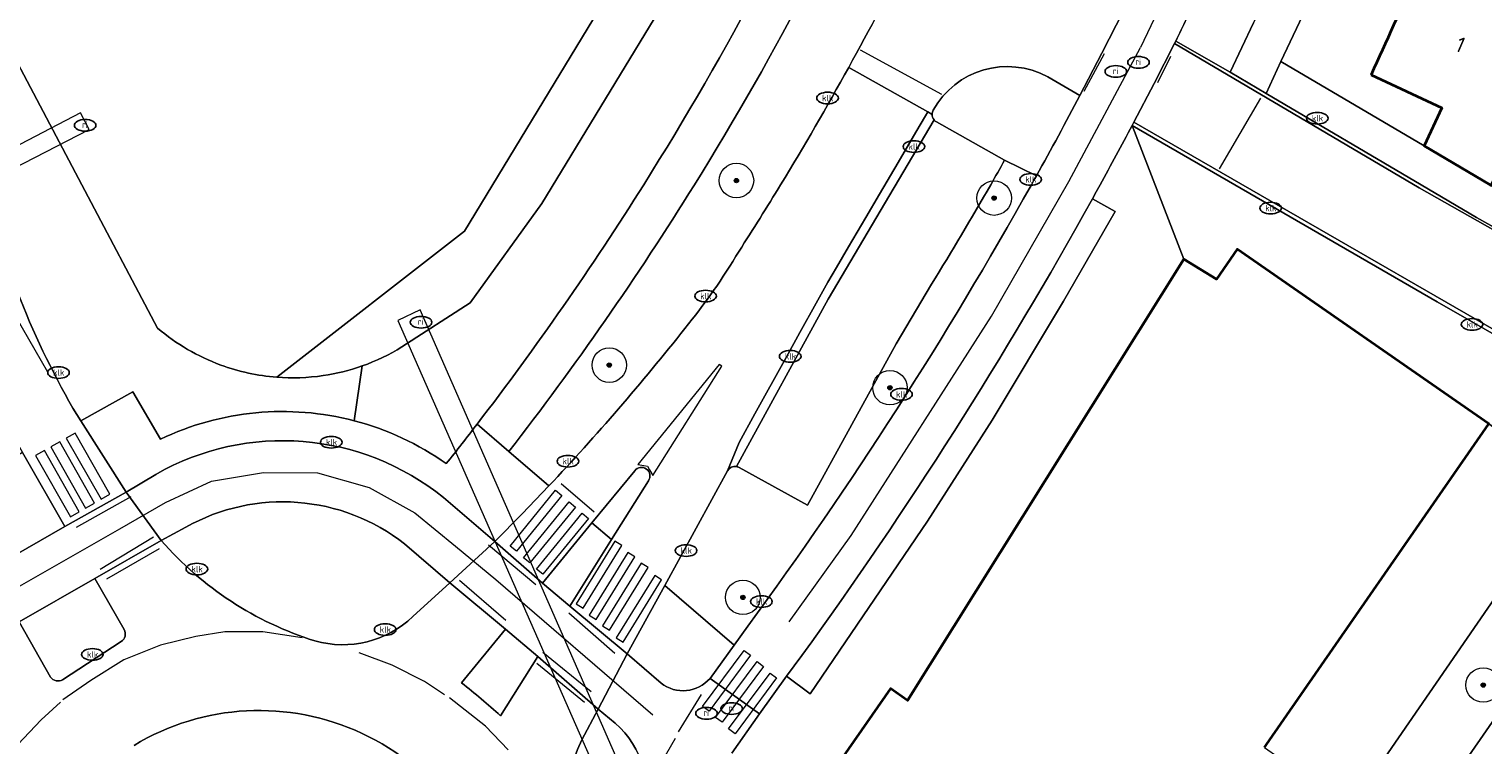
# Model space of a CAD drawing. Header units: metres. Extents: x 103671 to 105190, y 427150 to 429171.
# Tile 46 of 256: x 104154 to 104238, y 427468 to 427509. Entities that reach past the tile are written whole.
import ezdxf
from ezdxf.enums import TextEntityAlignment as Align

# ---------------------------------------------------------------- set-up
doc = ezdxf.new("R2010")
doc.units = ezdxf.units.M
for name, color, linetype, lineweight in [('B-WE-GR-BOOM-S', 253, 'Continuous', 25), ('B-WE-GR-HAAG-GV', 253, 'Continuous', 13), ('B-WE-IE-MEUBILAIR-S', 253, 'Continuous', 25), ('B-WE-IE-TERREINAFSCHEIDING_KUNSTMATIG_MUUR-G', 253, 'IE-TERREINAFSCHEIDING_KUNSTMATIG-SO', 18), ('B-WE-KW-KUNSTWERK_DUIKER-GV', 253, 'Continuous', 18), ('B-WE-OG-BEBOUWING-GV', 253, 'Continuous', 35), ('B-WE-OG-BEBOUWING-T18', 7, 'Continuous', 18), ('B-WE-OG-TERREIN_BEGROEID-GV', 253, 'Continuous', 18), ('B-WE-OG-TERREIN_ERF-GV', 253, 'Continuous', 18), ('B-WE-OG-WATER_SLOOT-GV', 253, 'Continuous', 18), ('B-WE-VH-GESLOTENVERHARDING_ASFALT-GV', 253, 'Continuous', 18), ('B-WE-VH-ONVERHARD_ZAND-GV', 253, 'Continuous', 18), ('B-WE-VH-OPENVERHARDING-GV', 253, 'Continuous', 18), ('B-WE-VH-OPENVERHARDING_BETONSTRAATSTEEN-GV', 253, 'Continuous', 18), ('B-WE-VH-OPENVERHARDING_TEGEL-GV', 253, 'Continuous', 18), ('B-WE-VW-MARKERING_PICTOGRAM-G', 253, 'Continuous', 18)]:
    doc.layers.add(name, color=color, linetype=linetype, lineweight=lineweight)
doc.styles.add('NLCS-ISO', font='NLCS-ISO.ttf')
doc.styles.add('NLCS-ISO-M500-T18', font='NLCS-ISO.ttf', dxfattribs={"height": 0.9})
doc.linetypes.add('IE-TERREINAFSCHEIDING_KUNSTMATIG-SO', pattern='A,4,[82,NLCS.SHX,S=0.75,R=90,X=0,Y=0],4,-2', length=10)

# ---------------------------------------------------------------- blocks, each defined once
blk = doc.blocks.new('SIE-MEUBILAIR_PUT_KOLK-SO')
blk.add_ellipse((0, 0), major_axis=(1.25, 0), ratio=0.54)
at = {"style": 'NLCS-ISO'}
blk.add_text('klk', height=0.75, dxfattribs=at).set_placement((0.03, 0), align=Align.MIDDLE_CENTER)
blk = doc.blocks.new('SIE-MEUBILAIR_PUT_RIOOLPUT-SO')
blk.add_ellipse((0, 0), major_axis=(1.25, 0), ratio=0.54)
at = {"style": 'NLCS-ISO'}
blk.add_text('ri', height=0.75, dxfattribs=at).set_placement((-0.04, 0.07), align=Align.MIDDLE_CENTER)
blk = doc.blocks.new('SGR-BOOM_GBKN-SO')
at = {"linetype": 'ByBlock', "lineweight": 18}
h = blk.add_hatch(color=0, dxfattribs=at)
h.dxf.hatch_style = 1
edge = h.paths.add_edge_path()
edge.add_arc((0, 0), 0.25, 0, 360)
at = {"color": 0, "linetype": 'ByBlock', "lineweight": 18}
for radius in [2, 0.25]:
    blk.add_circle((0, 0), radius, dxfattribs=at)
at = {"color": 0, "linetype": 'ByBlock', "lineweight": 18, "style": 'NLCS-ISO'}
blk.add_attdef('SOORT', (2.5, 0), '', height=1.5, dxfattribs=at)

msp = doc.modelspace()

# ---------------------------------------------------------------- linework, layer by layer
at = {"layer": 'B-WE-GR-HAAG-GV', "flags": 128}
msp.add_lwpolyline([(104245.574, 427480.931), (104243.08, 427482.697), (104230.175, 427463.966), (104233.398, 427461.726), (104233.533, 427461.92), (104244.831, 427478.21)], dxfattribs=at)
at = {"layer": 'B-WE-IE-TERREINAFSCHEIDING_KUNSTMATIG_MUUR-G'}
msp.add_lwpolyline([(104226.146, 427507.136, 0.109876), (104243.994, 427584.577)], format="xyb", dxfattribs=at)
at = {"layer": 'B-WE-IE-TERREINAFSCHEIDING_KUNSTMATIG_MUUR-G', "flags": 128}
msp.add_lwpolyline([(104234.441, 427502.248), (104226.146, 427507.136)], dxfattribs=at)
at = {"layer": 'B-WE-KW-KUNSTWERK_DUIKER-GV', "flags": 128}
for points in [[(104156.654, 427504.173), (104119.607, 427484.834), (104120.022, 427484.083), (104157.161, 427503.198)], [(104176.312, 427492.754), (104175.022, 427492.143), (104200.885, 427433.364), (104202.109, 427433.917)]]:
    msp.add_lwpolyline(points, close=True, dxfattribs=at)
at = {"layer": 'B-WE-OG-BEBOUWING-GV'}
msp.add_lwpolyline([(104233.929, 427512.136, -0.008368), (104231.363, 427506.372)], format="xyb", dxfattribs=at)
at = {"layer": 'B-WE-OG-BEBOUWING-GV', "flags": 128}
for points in [[(104231.363, 427506.372), (104235.47, 427504.462), (104234.441, 427502.248), (104238.257, 427500), (104238.327, 427499.959), (104238.346, 427500), (104239.541, 427502.569), (104242.37, 427501.254)], [(104225.196, 427467.425), (104225.32, 427467.604), (104238.183, 427486.164), (104223.608, 427496.271), (104222.408, 427494.531), (104220.535, 427495.703), (104204.528, 427470.155), (104203.543, 427470.841), (104194.57, 427457.959)]]:
    msp.add_lwpolyline(points, dxfattribs=at)
at = {"layer": 'B-WE-OG-TERREIN_BEGROEID-GV', "flags": 128}
for points in [[(104211.22, 427594.479), (104211.763, 427588.769), (104211.961, 427581.613), (104211.297, 427572.208), (104210.026, 427563.272), (104208.356, 427554.825), (104205.952, 427545.609), (104202.627, 427535.729), (104198.821, 427526.49), (104194.409, 427517.115), (104183.363, 427498.926), (104179.209, 427493.16), (104175.263, 427490.613)], [(104161.111, 427491.707), (104156.731, 427500), (104140.515, 427530.707)], [(104220.056, 427508.321), (104223.207, 427506.514), (104224.556, 427509.369)], [(104211.699, 427500), (104211.846, 427500.263), (104211.993, 427500.527), (104210.148, 427501.42)], [(104209.428, 427486.381), (104213.552, 427493.257), (104216.542, 427498.456), (104215.232, 427499.186)], [(104205.921, 427494.254), (104203.87, 427490.793), (104198.734, 427481.465), (104194.785, 427483.638)], [(104172.958, 427489.516), (104172.495, 427486.345)], [(104172.495, 427486.345), (104172.958, 427489.516)], [(104156.215, 427487.067), (104156.678, 427486.337), (104159.69, 427488.023), (104161.284, 427485.279)], [(104198.41, 427472.758), (104197.517, 427471.563), (104198.895, 427470.54), (104205.683, 427480.527), (104209.428, 427486.381)], [(104181.453, 427484.566), (104183.774, 427482.572)], [(104194.106, 427483.44), (104190.471, 427476.817), (104194.497, 427473.359), (104195.289, 427474.452)], [(104162.746, 427480.187), (104161.324, 427479.415)], [(104175.894, 427475.01), (104178.025, 427476.966), (104175.418, 427479.217)], [(104187.598, 427468.834), (104186.627, 427469.66), (104185.682, 427467.886)]]:
    msp.add_lwpolyline(points, dxfattribs=at)
at = {"layer": 'B-WE-OG-TERREIN_BEGROEID-GV'}
for points in [[(104189.255, 427500, 0.075336), (104211.05, 427549.967)], [(104213.469, 427549.447, -0.074849), (104192.19, 427500)], [(104201.125, 427506.793, 0.020597), (104207.869, 427520.292)], [(104221.309, 427510.898, -0.003588), (104220.056, 427508.321)], [(104197.184, 427500, 0.010571), (104201.125, 427506.793)], [(104210.148, 427501.42, -0.002204), (104209.345, 427500)], [(104179.613, 427486.147, 0.023228), (104189.255, 427500)], [(104192.19, 427500, -0.026013), (104181.453, 427484.566)], [(104194.775, 427496.153, 0.006049), (104197.184, 427500)], [(104195.289, 427474.452, 0.03052), (104211.699, 427500)], [(104209.345, 427500, -0.009184), (104205.921, 427494.254)], [(104215.232, 427499.186, -0.030475), (104198.41, 427472.758)], [(104191.639, 427491.679, 0.036046), (104194.775, 427496.153)], [(104152.999, 427493.805, 0.037741), (104156.215, 427487.067)], [(104164.779, 427489.568, -0.088423), (104161.111, 427491.707)], [(104183.774, 427482.572, 0.021444), (104191.639, 427491.679)], [(104175.263, 427490.613, -0.05344), (104172.958, 427489.516)], [(104168.01, 427488.865, -0.068921), (104164.779, 427489.568)], [(104172.958, 427489.516, -0.048676), (104170.699, 427488.958)], [(104170.699, 427488.958, -0.056152), (104168.01, 427488.865)], [(104161.284, 427485.279, -0.176825), (104172.495, 427486.345)], [(104172.495, 427486.345, -0.090388), (104177.83, 427483.861)], [(104177.83, 427483.861, 0.004145), (104179.613, 427486.147)], [(104194.622, 427483.694, 0.315472), (104194.106, 427483.44)], [(104194.785, 427483.638, 0.086248), (104194.622, 427483.694)], [(104175.418, 427479.217, 0.302403), (104162.746, 427480.187)], [(104161.324, 427479.415, 0.138039), (104170.22, 427473.605)], [(104170.22, 427473.605, 0.26555), (104175.894, 427475.01)], [(104189.104, 427463.261, 0.313747), (104187.598, 427468.834)], [(104185.682, 427467.886, 0.196478), (104185.23, 427458.276)]]:
    msp.add_lwpolyline(points, format="xyb", dxfattribs=at)
at = {"layer": 'B-WE-OG-TERREIN_BEGROEID-GV', "flags": 128}
msp.add_lwpolyline([(104243.08, 427482.697), (104238.183, 427486.164), (104225.32, 427467.604), (104225.196, 427467.425), (104230.175, 427463.966)], close=True, dxfattribs=at)
at = {"layer": 'B-WE-OG-TERREIN_ERF-GV'}
for points in [[(104243.994, 427584.577, -0.109876), (104226.146, 427507.136)], [(104231.363, 427506.372, 0.008368), (104233.929, 427512.136)]]:
    msp.add_lwpolyline(points, format="xyb", dxfattribs=at)
at = {"layer": 'B-WE-OG-TERREIN_ERF-GV', "flags": 128}
msp.add_lwpolyline([(104226.146, 427507.136), (104234.441, 427502.248), (104235.47, 427504.462), (104231.363, 427506.372)], dxfattribs=at)
at = {"layer": 'B-WE-OG-WATER_SLOOT-GV', "flags": 128}
for points in [[(104205.495, 427597.437), (104202.391, 427594.075), (104198.672, 427589.293), (104196.016, 427580.529), (104194.568, 427571.063), (104193.598, 427564.411), (104191.779, 427560.664), (104189.585, 427557.408), (104185.192, 427555.079), (104177.84, 427552.326), (104168.618, 427550.177), (104161.443, 427548.547), (104155.341, 427546.614), (104150.268, 427543.459), (104145.638, 427538.481), (104143.013, 427535.555), (104140.515, 427530.707), (104156.731, 427500), (104161.111, 427491.707)], [(104168.01, 427488.865), (104178.876, 427497.314), (104189.922, 427515.503), (104198.14, 427534.117), (104201.465, 427543.997), (104203.869, 427553.213), (104205.539, 427561.66), (104206.81, 427570.596), (104207.474, 427580.001), (104207.276, 427587.157), (104206.733, 427592.867), (104206.154, 427595.651), (104205.495, 427597.437)], [(104206.733, 427592.867), (104207.276, 427587.157), (104207.474, 427580.001), (104206.81, 427570.596), (104205.539, 427561.66), (104203.869, 427553.213), (104201.465, 427543.997), (104198.14, 427534.117), (104189.922, 427515.503), (104178.876, 427497.314), (104168.01, 427488.865)], [(104175.263, 427490.613), (104179.209, 427493.16), (104183.363, 427498.926), (104194.409, 427517.115), (104198.821, 427526.49), (104202.627, 427535.729), (104205.952, 427545.609)]]:
    msp.add_lwpolyline(points, dxfattribs=at)
at = {"layer": 'B-WE-OG-WATER_SLOOT-GV'}
for points in [[(104161.111, 427491.707, 0.088423), (104164.779, 427489.568)], [(104172.958, 427489.516, 0.05344), (104175.263, 427490.613)], [(104164.779, 427489.568, 0.068921), (104168.01, 427488.865)], [(104170.699, 427488.958, 0.048676), (104172.958, 427489.516)], [(104168.01, 427488.865, 0.056152), (104170.699, 427488.958)]]:
    msp.add_lwpolyline(points, format="xyb", dxfattribs=at)
at = {"layer": 'B-WE-VH-GESLOTENVERHARDING_ASFALT-GV', "flags": 128}
for points in [[(104083.138, 427606.483), (104134.803, 427516.644), (104136.562, 427513.594), (104144.403, 427500), (104150.78, 427488.945), (104153.303, 427484.508), (104155.738, 427480.225), (104159.296, 427482.204), (104156.678, 427486.337), (104156.215, 427487.067)], [(104217.035, 427510.075), (104215.786, 427507.614), (104214.51, 427505.168)], [(104217.53, 427503.427), (104217.629, 427503.616), (104218.806, 427505.867), (104219.981, 427508.173), (104220.056, 427508.321)], [(104211.993, 427500.527), (104211.846, 427500.263), (104211.699, 427500)], [(104215.232, 427499.186), (104215.457, 427499.593), (104215.681, 427500)], [(104161.009, 427483.241), (104159.296, 427482.204), (104161.324, 427479.415), (104162.746, 427480.187)], [(104175.418, 427479.217), (104178.025, 427476.966), (104180.642, 427479.348), (104177.666, 427481.897)], [(104161.324, 427479.415), (104157.477, 427477.219), (104159.173, 427474.26)], [(104178.718, 427471.185), (104181.259, 427474.284), (104178.025, 427476.966), (104175.894, 427475.01)], [(104154.918, 427471.511), (104153.107, 427474.697), (104147.006, 427471.159), (104148.483, 427468.518)], [(104195.289, 427474.452), (104194.497, 427473.359), (104193.098, 427471.43), (104195.961, 427469.373), (104197.517, 427471.563), (104198.41, 427472.758)], [(104159.01, 427473.564), (104155.619, 427471.358)], [(104185.682, 427467.886), (104186.627, 427469.66), (104183.133, 427472.692), (104180.967, 427469.271)], [(104190.26, 427471.157), (104188.294, 427472.851), (104186.627, 427469.66), (104187.598, 427468.834)], [(104194.353, 427467.11), (104195.961, 427469.373), (104193.098, 427471.43)]]:
    msp.add_lwpolyline(points, dxfattribs=at)
at = {"layer": 'B-WE-VH-GESLOTENVERHARDING_ASFALT-GV'}
for points in [[(104220.056, 427508.321, 0.003588), (104221.309, 427510.898)], [(104214.51, 427505.168, -0.005312), (104211.993, 427500.527)], [(104215.681, 427500, 0.003863), (104217.53, 427503.427)], [(104211.699, 427500, -0.03052), (104195.289, 427474.452)], [(104198.41, 427472.758, 0.030475), (104215.232, 427499.186)], [(104156.215, 427487.067, -0.037741), (104152.999, 427493.805)], [(104177.666, 427481.897, 0.308948), (104161.009, 427483.241)], [(104162.746, 427480.187, -0.302403), (104175.418, 427479.217)], [(104170.22, 427473.605, -0.138039), (104161.324, 427479.415)], [(104175.894, 427475.01, -0.26555), (104170.22, 427473.605)], [(104159.173, 427474.26, -0.394986), (104159.01, 427473.564)], [(104155.619, 427471.358, -0.395311), (104154.918, 427471.511)], [(104180.967, 427469.271, 0.013815), (104178.718, 427471.185)], [(104193.098, 427471.43, -0.39793), (104190.26, 427471.157)], [(104159.751, 427467.555, -0.535061), (104180.852, 427457.649)], [(104187.598, 427468.834, -0.313747), (104189.104, 427463.261)], [(104185.23, 427458.276, -0.196478), (104185.682, 427467.886)]]:
    msp.add_lwpolyline(points, format="xyb", dxfattribs=at)
at = {"layer": 'B-WE-VH-GESLOTENVERHARDING_ASFALT-GV', "flags": 128}
for points in [[(104157.477, 427477.219), (104161.324, 427479.415), (104159.296, 427482.204), (104155.738, 427480.225), (104151.363, 427477.714), (104145.281, 427474.192), (104147.006, 427471.159), (104153.107, 427474.697)], [(104184.972, 427475.618), (104183.396, 427476.951), (104180.642, 427479.348), (104178.025, 427476.966), (104181.259, 427474.284), (104183.133, 427472.692), (104186.627, 427469.66), (104188.294, 427472.851)]]:
    msp.add_lwpolyline(points, close=True, dxfattribs=at)
at = {"layer": 'B-WE-VH-ONVERHARD_ZAND-GV', "flags": 128}
msp.add_lwpolyline([(104245.574, 427480.931), (104243.08, 427482.697), (104230.175, 427463.966), (104233.398, 427461.726), (104233.533, 427461.92), (104244.831, 427478.21)], dxfattribs=at)
at = {"layer": 'B-WE-VH-OPENVERHARDING-GV'}
for points in [[(104207.869, 427520.292, -0.020597), (104201.125, 427506.793)], [(104206.016, 427504.316, -0.412292), (104212.654, 427506.24)], [(104205.953, 427504.076, -0.12123), (104206.016, 427504.316)], [(104206.066, 427503.757, -0.171111), (104205.953, 427504.076)], [(104194.106, 427483.44, -0.315472), (104194.622, 427483.694)]]:
    msp.add_lwpolyline(points, format="xyb", dxfattribs=at)
at = {"layer": 'B-WE-VH-OPENVERHARDING-GV', "flags": 128}
for points in [[(104212.654, 427506.24), (104214.51, 427505.168), (104215.786, 427507.614), (104217.035, 427510.075), (104214.655, 427511.474)], [(104250.835, 427490.628), (104237.468, 427498.111), (104234.262, 427500), (104225.288, 427505.288), (104223.207, 427506.514), (104220.056, 427508.321), (104219.981, 427508.173), (104234.156, 427499.819), (104250.722, 427490.451)], [(104248.447, 427494.241), (104238.327, 427499.959), (104238.257, 427500), (104234.441, 427502.248), (104226.146, 427507.136), (104225.288, 427505.288), (104234.262, 427500), (104237.468, 427498.111), (104250.835, 427490.628)], [(104201.125, 427506.793), (104205.699, 427504.219), (104205.953, 427504.076)], [(104205.953, 427504.076), (104205.699, 427504.219), (104205.562, 427503.984), (104205.018, 427503.039), (104203.982, 427501.287), (104202.909, 427499.457), (104202.119, 427498.107), (104201.122, 427496.406), (104200.427, 427495.221), (104199.922, 427494.359), (104199.235, 427493.151), (104198.297, 427491.454), (104197.499, 427490.01), (104195.69, 427486.736), (104194.783, 427485.094), (104194.106, 427483.44)], [(104203.753, 427499.847), (104206.066, 427503.757)], [(104248.099, 427486.063), (104217.629, 427503.616), (104217.53, 427503.427), (104223.469, 427500), (104235.199, 427493.231), (104247.922, 427485.931)], [(104194.622, 427483.694), (104199.931, 427493.371), (104203.753, 427499.847)]]:
    msp.add_lwpolyline(points, dxfattribs=at)
at = {"layer": 'B-WE-VH-OPENVERHARDING_BETONSTRAATSTEEN-GV'}
for points in [[(104226.146, 427507.136, 0.109876), (104243.994, 427584.577)], [(104211.05, 427549.967, -0.075336), (104189.255, 427500)], [(104192.19, 427500, 0.074849), (104213.469, 427549.447)], [(104201.125, 427506.793, -0.010571), (104197.184, 427500)], [(104206.208, 427503.638, -0.08845), (104206.066, 427503.757)], [(104209.345, 427500, 0.002204), (104210.148, 427501.42)], [(104189.255, 427500, -0.023228), (104179.613, 427486.147)], [(104181.453, 427484.566, 0.026013), (104192.19, 427500)], [(104197.184, 427500, -0.006049), (104194.775, 427496.153)], [(104205.921, 427494.254, 0.009184), (104209.345, 427500)], [(104194.775, 427496.153, -0.036046), (104191.639, 427491.679)], [(104191.639, 427491.679, -0.021444), (104183.774, 427482.572)], [(104189.526, 427482.874, 0.976669), (104188.739, 427483.453)], [(104188.739, 427483.453, -0.976669), (104189.526, 427482.874)], [(104194.622, 427483.694, -0.086248), (104194.785, 427483.638)], [(104159.01, 427473.564, 0.394986), (104159.173, 427474.26)], [(104154.918, 427471.511, 0.395311), (104155.619, 427471.358)], [(104178.718, 427471.185, -0.013815), (104180.967, 427469.271)], [(104180.852, 427457.649, 0.535061), (104159.751, 427467.555)]]:
    msp.add_lwpolyline(points, format="xyb", dxfattribs=at)
at = {"layer": 'B-WE-VH-OPENVERHARDING_BETONSTRAATSTEEN-GV', "flags": 128}
for points in [[(104225.279, 427510.898), (104224.556, 427509.369), (104223.207, 427506.514), (104225.288, 427505.288), (104226.146, 427507.136)], [(104219.981, 427508.173), (104218.806, 427505.867), (104217.629, 427503.616), (104248.099, 427486.063)], [(104250.722, 427490.451), (104234.156, 427499.819), (104219.981, 427508.173)], [(104197.499, 427490.01), (104198.297, 427491.454), (104199.235, 427493.151), (104199.922, 427494.359), (104200.427, 427495.221), (104201.122, 427496.406), (104202.119, 427498.107), (104202.909, 427499.457), (104203.982, 427501.287), (104205.018, 427503.039), (104205.562, 427503.984), (104205.699, 427504.219), (104201.125, 427506.793)], [(104206.066, 427503.757), (104203.753, 427499.847), (104199.931, 427493.371), (104194.622, 427483.694)], [(104210.148, 427501.42), (104206.208, 427503.638)], [(104194.785, 427483.638), (104198.734, 427481.465), (104203.87, 427490.793), (104205.921, 427494.254)], [(104189.526, 427482.874), (104187.388, 427479.467), (104184.972, 427475.618), (104188.294, 427472.851), (104190.471, 427476.817), (104194.106, 427483.44), (104194.783, 427485.094), (104195.69, 427486.736), (104197.499, 427490.01)], [(104179.613, 427486.147), (104181.453, 427484.566)], [(104183.774, 427482.572), (104182.221, 427480.947), (104180.642, 427479.348), (104183.396, 427476.951), (104186.26, 427480.436), (104188.739, 427483.453)], [(104188.739, 427483.453), (104186.26, 427480.436), (104187.388, 427479.467), (104189.526, 427482.874)], [(104159.173, 427474.26), (104157.477, 427477.219), (104153.107, 427474.697), (104154.918, 427471.511)], [(104183.133, 427472.692), (104181.259, 427474.284), (104178.718, 427471.185)], [(104155.619, 427471.358), (104159.01, 427473.564)], [(104180.967, 427469.271), (104183.133, 427472.692)]]:
    msp.add_lwpolyline(points, dxfattribs=at)
msp.add_lwpolyline([(104244.831, 427478.21), (104233.533, 427461.92), (104233.398, 427461.726), (104237.543, 427458.902), (104248.965, 427475.394)], close=True, dxfattribs=at)
at = {"layer": 'B-WE-VH-OPENVERHARDING_TEGEL-GV'}
for points in [[(104212.654, 427506.24, 0.412292), (104206.016, 427504.316)], [(104211.993, 427500.527, 0.005312), (104214.51, 427505.168)], [(104206.016, 427504.316, 0.12123), (104205.953, 427504.076)], [(104205.953, 427504.076, 0.171111), (104206.066, 427503.757)], [(104206.066, 427503.757, 0.08845), (104206.208, 427503.638)], [(104217.53, 427503.427, -0.003863), (104215.681, 427500)], [(104172.495, 427486.345, 0.176825), (104161.284, 427485.279)], [(104177.83, 427483.861, 0.090388), (104172.495, 427486.345)], [(104179.613, 427486.147, -0.004145), (104177.83, 427483.861)], [(104161.009, 427483.241, -0.308948), (104177.666, 427481.897)], [(104190.26, 427471.157, 0.39793), (104193.098, 427471.43)]]:
    msp.add_lwpolyline(points, format="xyb", dxfattribs=at)
at = {"layer": 'B-WE-VH-OPENVERHARDING_TEGEL-GV', "flags": 128}
for points in [[(104214.51, 427505.168), (104212.654, 427506.24)], [(104206.208, 427503.638), (104210.148, 427501.42), (104211.993, 427500.527)], [(104235.199, 427493.231), (104223.469, 427500), (104217.53, 427503.427), (104220.535, 427495.703), (104222.408, 427494.531), (104223.608, 427496.271), (104238.183, 427486.164), (104243.08, 427482.697), (104245.574, 427480.931)], [(104220.535, 427495.703), (104217.53, 427503.427)], [(104215.681, 427500), (104215.457, 427499.593), (104215.232, 427499.186), (104216.542, 427498.456), (104213.552, 427493.257), (104209.428, 427486.381), (104205.683, 427480.527), (104198.895, 427470.54), (104197.517, 427471.563), (104195.961, 427469.373), (104194.353, 427467.11)], [(104191.392, 427451.282), (104194.193, 427455.302), (104195.563, 427457.268), (104194.57, 427457.959), (104203.543, 427470.841), (104204.528, 427470.155), (104220.535, 427495.703)], [(104247.922, 427485.931), (104235.199, 427493.231)], [(104161.284, 427485.279), (104159.69, 427488.023), (104156.678, 427486.337), (104159.296, 427482.204), (104161.009, 427483.241)], [(104181.453, 427484.566), (104179.613, 427486.147)], [(104177.666, 427481.897), (104180.642, 427479.348), (104182.221, 427480.947), (104183.774, 427482.572), (104181.453, 427484.566)], [(104190.471, 427476.817), (104188.294, 427472.851), (104190.26, 427471.157)], [(104193.098, 427471.43), (104194.497, 427473.359), (104190.471, 427476.817)]]:
    msp.add_lwpolyline(points, dxfattribs=at)
for points in [[(104153.303, 427484.508), (104148.929, 427481.944), (104151.363, 427477.714), (104155.738, 427480.225)], [(104187.388, 427479.467), (104186.26, 427480.436), (104183.396, 427476.951), (104184.972, 427475.618)]]:
    msp.add_lwpolyline(points, close=True, dxfattribs=at)
at = {"layer": 'B-WE-VW-MARKERING_PICTOGRAM-G', "flags": 128}
for points in [[(104079.081, 427620.537), (104154.75, 427489.175)], [(104221.863, 427516.016), (104218.024, 427507.942)], [(104201.784, 427507.811), (104206.498, 427505.238)], [(104213.869, 427500.182), (104218.024, 427507.942)], [(104215.908, 427507.584), (104214.736, 427505.396)], [(104219.012, 427505.912), (104219.773, 427507.444)], [(104222.599, 427500.915), (104224.982, 427505.009)], [(104209.4, 427492.403), (104213.869, 427500.182)], [(104201.275, 427479.706), (104209.4, 427492.403)], [(104193.634, 427489.595), (104188.923, 427483.805)], [(104189.785, 427483.179), (104193.784, 427489.5)], [(104193.784, 427489.5), (104193.634, 427489.595)], [(104155.449, 427485.122), (104154.934, 427484.829)], [(104157.466, 427481.582), (104155.449, 427485.122)], [(104156.342, 427485.631), (104155.827, 427485.337)], [(104155.827, 427485.337), (104157.844, 427481.797)], [(104158.359, 427482.09), (104156.342, 427485.631)], [(104154.563, 427484.617), (104154.048, 427484.324)], [(104154.048, 427484.324), (104156.065, 427480.783)], [(104156.58, 427481.077), (104154.563, 427484.617)], [(104154.934, 427484.829), (104156.951, 427481.288)], [(104164.244, 427482.842), (104167.243, 427483.347)], [(104167.243, 427483.347), (104170.38, 427483.332)], [(104170.38, 427483.332), (104173.365, 427482.475)], [(104188.923, 427483.805), (104189.273, 427483.753)], [(104189.273, 427483.753), (104189.471, 427483.724)], [(104189.471, 427483.724), (104189.602, 427483.496)], [(104189.602, 427483.496), (104189.785, 427483.179)], [(104161.581, 427481.603), (104164.244, 427482.842)], [(104173.365, 427482.475), (104176.014, 427481.011)], [(104184.477, 427482.707), (104186.395, 427481.076)], [(104156.43, 427480.177), (104159.59, 427481.952)], [(104157.844, 427481.797), (104158.359, 427482.09)], [(104158.937, 427480.095), (104161.581, 427481.603)], [(104181.526, 427479.088), (104184.158, 427482.319)], [(104184.521, 427482.023), (104181.889, 427478.792)], [(104182.307, 427478.414), (104184.939, 427481.645)], [(104184.158, 427482.319), (104184.521, 427482.023)], [(104184.939, 427481.645), (104185.302, 427481.349)], [(104156.065, 427480.783), (104156.58, 427481.077)], [(104156.951, 427481.288), (104157.466, 427481.582)], [(104176.014, 427481.011), (104178.355, 427479.082)], [(104185.302, 427481.349), (104182.67, 427478.118)], [(104183.056, 427477.755), (104185.688, 427480.987)], [(104185.688, 427480.987), (104186.052, 427480.691)], [(104151.074, 427475.609), (104158.937, 427480.095)], [(104186.052, 427480.691), (104183.42, 427477.459)], [(104157.798, 427477.763), (104160.878, 427479.628)], [(104178.355, 427479.082), (104180.696, 427477.152)], [(104180.274, 427479.169), (104183.011, 427476.872)], [(104181.889, 427478.792), (104181.526, 427479.088)], [(104187.581, 427479.367), (104185.347, 427475.753)], [(104185.75, 427475.504), (104187.984, 427479.118)], [(104187.984, 427479.118), (104187.581, 427479.367)], [(104197.679, 427474.698), (104201.275, 427479.706)], [(104158.171, 427477.198), (104161.219, 427478.958)], [(104182.67, 427478.118), (104182.307, 427478.414)], [(104188.331, 427478.709), (104186.097, 427475.095)], [(104186.5, 427474.846), (104188.734, 427478.46)], [(104188.734, 427478.46), (104188.331, 427478.709)], [(104183.42, 427477.459), (104183.056, 427477.755)], [(104189.111, 427478.096), (104186.877, 427474.482)], [(104187.28, 427474.233), (104189.514, 427477.847)], [(104189.892, 427477.392), (104187.658, 427473.778)], [(104189.514, 427477.847), (104189.111, 427478.096)], [(104190.295, 427477.143), (104189.892, 427477.392)], [(104178.597, 427477.109), (104181.278, 427474.796)], [(104180.696, 427477.152), (104189.789, 427469.325)], [(104188.06, 427473.529), (104190.295, 427477.143)], [(104185.347, 427475.753), (104185.75, 427475.504)], [(104184.92, 427475.222), (104187.583, 427472.889)], [(104186.097, 427475.095), (104186.5, 427474.846)], [(104165.013, 427474.126), (104163.33, 427473.85)], [(104167.201, 427474.126), (104165.013, 427474.126)], [(104169.481, 427473.789), (104167.201, 427474.126)], [(104186.877, 427474.482), (104187.28, 427474.233)], [(104161.28, 427473.362), (104159.158, 427472.501)], [(104163.33, 427473.85), (104161.28, 427473.362)], [(104187.658, 427473.778), (104188.06, 427473.529)], [(104159.158, 427472.501), (104157.242, 427471.316)], [(104174.699, 427472.196), (104172.787, 427472.916)], [(104183.414, 427472.955), (104186.214, 427470.667)], [(104192.666, 427469.815), (104195.068, 427473.046)], [(104195.444, 427472.767), (104193.041, 427469.536)], [(104193.415, 427469.172), (104195.818, 427472.403)], [(104195.068, 427473.046), (104195.444, 427472.767)], [(104195.818, 427472.403), (104196.194, 427472.124)], [(104176.566, 427471.247), (104174.699, 427472.196)], [(104183.071, 427472.307), (104185.827, 427470.054)], [(104196.194, 427472.124), (104193.791, 427468.892)], [(104194.174, 427468.51), (104196.576, 427471.741)], [(104196.576, 427471.741), (104196.952, 427471.461)], [(104157.242, 427471.316), (104155.633, 427470.201)], [(104177.729, 427470.481), (104176.566, 427471.247)], [(104196.952, 427471.461), (104194.55, 427468.23)], [(104155.498, 427470.051), (104154.368, 427469.027)], [(104180.101, 427468.674), (104178.005, 427470.313)], [(104191.263, 427468.347), (104192.602, 427470.507)], [(104193.041, 427469.536), (104192.666, 427469.815)], [(104154.368, 427469.027), (104153.03, 427467.6)], [(104193.791, 427468.892), (104193.415, 427469.172)], [(104181.402, 427467.296), (104180.101, 427468.674)], [(104194.55, 427468.23), (104194.174, 427468.51)], [(104190.018, 427466.108), (104191.105, 427467.968)]]:
    msp.add_lwpolyline(points, dxfattribs=at)

# ---------------------------------------------------------------- block references
at = {"layer": 'B-WE-GR-BOOM-S', "xscale": 0.5, "yscale": 0.5, "zscale": 0.5}
for p in [(104194.623, 427500.244), (104209.544, 427499.231), (104187.265, 427489.565), (104203.512, 427488.256), (104194.997, 427476.122), (104237.856, 427471.048)]:
    msp.add_blockref('SGR-BOOM_GBKN-SO', p, dxfattribs=at)
at = {"layer": 'B-WE-IE-MEUBILAIR-S', "xscale": 0.5, "yscale": 0.5, "zscale": 0.5}
for name, p in [('SIE-MEUBILAIR_PUT_RIOOLPUT-SO', (104216.588, 427506.558)), ('SIE-MEUBILAIR_PUT_RIOOLPUT-SO', (104217.9, 427507.084)), ('SIE-MEUBILAIR_PUT_KOLK-SO', (104199.9, 427505.02)), ('SIE-MEUBILAIR_PUT_RIOOLPUT-SO', (104156.922, 427503.443)), ('SIE-MEUBILAIR_PUT_KOLK-SO', (104228.25, 427503.85)), ('SIE-MEUBILAIR_PUT_KOLK-SO', (104204.9, 427502.21)), ('SIE-MEUBILAIR_PUT_KOLK-SO', (104211.66, 427500.31)), ('SIE-MEUBILAIR_PUT_KOLK-SO', (104225.55, 427498.65)), ('SIE-MEUBILAIR_PUT_KOLK-SO', (104192.84, 427493.56)), ('SIE-MEUBILAIR_PUT_RIOOLPUT-SO', (104176.368, 427492.046)), ('SIE-MEUBILAIR_PUT_KOLK-SO', (104237.21, 427491.92)), ('SIE-MEUBILAIR_PUT_KOLK-SO', (104197.74, 427490.07)), ('SIE-MEUBILAIR_PUT_KOLK-SO', (104155.38, 427489.13)), ('SIE-MEUBILAIR_PUT_KOLK-SO', (104204.18, 427487.87)), ('SIE-MEUBILAIR_PUT_KOLK-SO', (104171.17, 427485.1)), ('SIE-MEUBILAIR_PUT_KOLK-SO', (104184.87, 427484)), ('SIE-MEUBILAIR_PUT_KOLK-SO', (104191.71, 427478.83)), ('SIE-MEUBILAIR_PUT_KOLK-SO', (104163.39, 427477.76)), ('SIE-MEUBILAIR_PUT_KOLK-SO', (104196.07, 427475.88)), ('SIE-MEUBILAIR_PUT_KOLK-SO', (104174.29, 427474.26)), ('SIE-MEUBILAIR_PUT_KOLK-SO', (104157.34, 427472.82)), ('SIE-MEUBILAIR_PUT_RIOOLPUT-SO', (104194.348, 427469.685)), ('SIE-MEUBILAIR_PUT_RIOOLPUT-SO', (104192.894, 427469.409))]:
    msp.add_blockref(name, p, dxfattribs=at)

# ---------------------------------------------------------------- texts
at = {"layer": 'B-WE-OG-BEBOUWING-T18', "style": 'NLCS-ISO-M500-T18'}
msp.add_text('1', height=0.9, rotation=336.5, dxfattribs=at).set_placement((104236.541, 427508.115), align=Align.MIDDLE)

doc.saveas('drawing.dxf')
